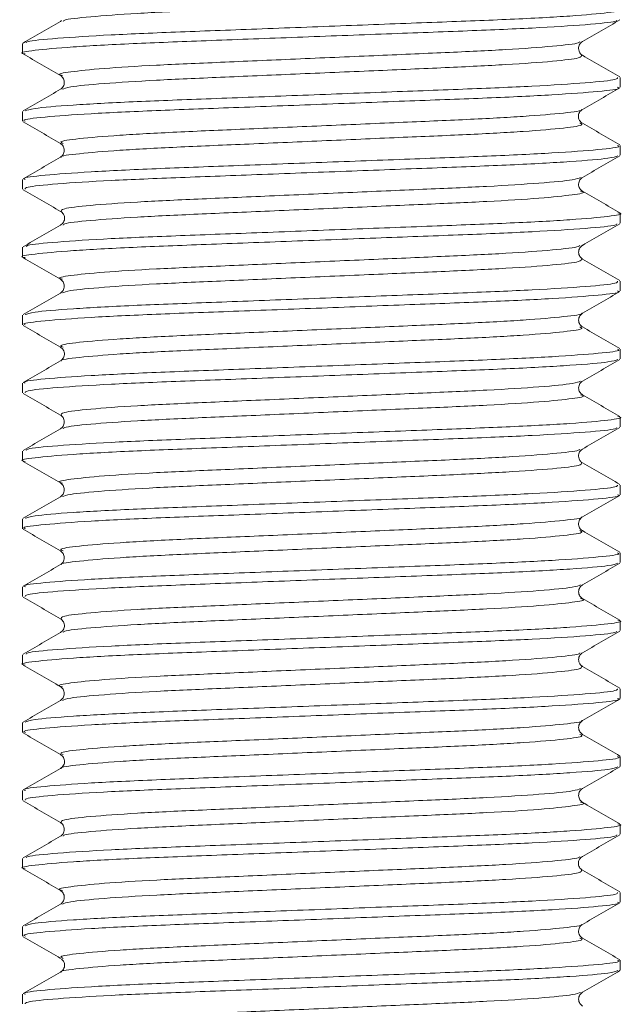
# Model space of a CAD drawing. Header units: millimetres. Extents: x 0 to 210, y 0 to 297.
# Tile 20 of 22: x 108 to 115, y 261 to 274. Entities that reach past the tile are written whole.
import ezdxf

# ---------------------------------------------------------------- set-up
doc = ezdxf.new("R2010")
doc.units = ezdxf.units.MM

msp = doc.modelspace()

# ---------------------------------------------------------------- linework, layer by layer
at = {"color": 179, "linetype": 'Continuous', "lineweight": 15}
for p, q in [((108.43, 273.536), (108.416, 273.524)), ((107.951, 273.251), (107.951, 273.131)), ((115.284, 272.715), (115.284, 272.834)), ((107.951, 272.418), (107.951, 272.298)), ((115.284, 271.881), (115.284, 272.001)), ((107.951, 271.584), (107.951, 271.465)), ((115.284, 271.048), (115.284, 271.168)), ((107.951, 270.751), (107.951, 270.631)), ((115.284, 270.215), (115.284, 270.334)), ((107.951, 269.918), (107.951, 269.798)), ((115.284, 269.381), (115.284, 269.501)), ((107.951, 269.084), (107.951, 268.965)), ((115.284, 268.548), (115.284, 268.668)), ((107.951, 268.251), (107.951, 268.131)), ((115.284, 267.715), (115.284, 267.834)), ((107.951, 267.418), (107.951, 267.298)), ((115.284, 266.881), (115.284, 267.001)), ((107.951, 266.584), (107.951, 266.465)), ((115.284, 266.048), (115.284, 266.168)), ((107.951, 265.751), (107.951, 265.631)), ((115.284, 265.215), (115.284, 265.334)), ((107.951, 264.918), (107.951, 264.798)), ((115.284, 264.381), (115.284, 264.501)), ((107.951, 264.084), (107.951, 263.965)), ((115.284, 263.548), (115.284, 263.668)), ((107.951, 263.251), (107.951, 263.131)), ((115.284, 262.715), (115.284, 262.834)), ((107.951, 262.418), (107.951, 262.298)), ((115.284, 261.881), (115.284, 262.001)), ((107.951, 261.584), (107.951, 261.465))]:
    msp.add_line(p, q, dxfattribs=at)
for points, knots in [([(114.796, 273.941), (114.808, 273.938), (114.872, 273.923), (114.72, 273.895), (114.33, 273.854), (113.681, 273.813), (112.868, 273.778), (111.942, 273.738), (110.981, 273.696), (110.086, 273.658), (109.317, 273.622), (108.756, 273.58), (108.455, 273.547), (108.45, 273.529), (108.448, 273.524)], [0, 0, 0, 0, 0.020855, 0.113247, 0.208866, 0.303554, 0.394692, 0.489003, 0.584733, 0.677695, 0.769584, 0.865044, 0.960043, 1, 1, 1, 1]), ([(107.995, 273.259), (107.996, 273.264), (108.002, 273.282), (108.347, 273.316), (108.989, 273.358), (109.867, 273.394), (110.89, 273.432), (111.988, 273.474), (113.046, 273.514), (113.976, 273.549), (114.717, 273.589), (115.162, 273.631), (115.336, 273.658), (115.265, 273.673), (115.253, 273.675)], [0, 0, 0, 0, 0.0424303, 0.1374008, 0.232832, 0.3246964, 0.4176329, 0.5133336, 0.607617, 0.6987309, 0.7933908, 0.8889814, 0.9813486, 1, 1, 1, 1]), ([(115.241, 273.54), (115.239, 273.535), (115.234, 273.517), (114.891, 273.483), (114.251, 273.442), (113.373, 273.405), (112.351, 273.368), (111.253, 273.326), (110.195, 273.286), (109.264, 273.251), (108.521, 273.21), (108.074, 273.168), (107.9, 273.141), (107.97, 273.126), (107.983, 273.124)], [0, 0, 0, 0, 0.041894, 0.136853, 0.232294, 0.324181, 0.417095, 0.512793, 0.607096, 0.698208, 0.792854, 0.888453, 0.980847, 1, 1, 1, 1]), ([(108.416, 273.524), (108.34, 273.479), (108.187, 273.391), (108.034, 273.303), (107.957, 273.258)], [0, 0, 0, 0, 0.49995, 1, 1, 1, 1]), ([(114.819, 273.275), (114.896, 273.32), (115.049, 273.408), (115.202, 273.497), (115.278, 273.541)], [0, 0, 0, 0, 0.499949, 1, 1, 1, 1]), ([(114.787, 273.275), (114.786, 273.27), (114.781, 273.253), (114.482, 273.219), (113.922, 273.177), (113.154, 273.141), (112.259, 273.103), (111.299, 273.061), (110.372, 273.021), (109.558, 272.986), (108.908, 272.946), (108.516, 272.904), (108.364, 272.877), (108.428, 272.861), (108.44, 272.858)], [0, 0, 0, 0, 0.039411, 0.134399, 0.229869, 0.321781, 0.414721, 0.510449, 0.60478, 0.695916, 0.790591, 0.886218, 0.978639, 1, 1, 1, 1]), ([(114.819, 273.107), (114.809, 273.114), (114.791, 273.127), (114.767, 273.181), (114.78, 273.244), (114.807, 273.266), (114.819, 273.275)], [0, 0, 0, 0, 0.337951, 0.605987, 0.819468, 1, 1, 1, 1]), ([(107.957, 273.124), (108.034, 273.08), (108.187, 272.991), (108.34, 272.903), (108.416, 272.859)], [0, 0, 0, 0, 0.500051, 1, 1, 1, 1]), ([(114.808, 273.107), (114.81, 273.097), (114.816, 273.074), (114.488, 273.034), (113.92, 272.993), (113.154, 272.956), (112.259, 272.918), (111.298, 272.877), (110.373, 272.837), (109.555, 272.802), (108.918, 272.761), (108.513, 272.722), (108.462, 272.7), (108.439, 272.691)], [0, 0, 0, 0, 0.0822564, 0.1771761, 0.2725783, 0.364424, 0.4572978, 0.5529576, 0.6472205, 0.7382923, 0.832899, 0.9284581, 1, 1, 1, 1]), ([(115.278, 272.842), (115.202, 272.886), (115.049, 272.974), (114.896, 273.063), (114.819, 273.107)], [0, 0, 0, 0, 0.50005, 1, 1, 1, 1]), ([(108.416, 272.859), (108.426, 272.852), (108.443, 272.84), (108.469, 272.786), (108.456, 272.722), (108.429, 272.7), (108.416, 272.69)], [0, 0, 0, 0, 0.352089, 0.620518, 0.828257, 1, 1, 1, 1]), ([(107.982, 272.425), (108.008, 272.435), (108.068, 272.458), (108.532, 272.497), (109.261, 272.537), (110.195, 272.572), (111.253, 272.612), (112.351, 272.654), (113.373, 272.692), (114.25, 272.728), (114.894, 272.77), (115.252, 272.806), (115.251, 272.827), (115.251, 272.834)], [0, 0, 0, 0, 0.075185, 0.172618, 0.26908, 0.361941, 0.458053, 0.555588, 0.650285, 0.743935, 0.841208, 0.937989, 1, 1, 1, 1]), ([(108.416, 272.69), (108.34, 272.646), (108.187, 272.558), (108.034, 272.469), (107.957, 272.425)], [0, 0, 0, 0, 0.49995, 1, 1, 1, 1]), ([(115.251, 272.715), (115.26, 272.711), (115.298, 272.695), (115.044, 272.664), (114.497, 272.622), (113.684, 272.583), (112.704, 272.548), (111.621, 272.506), (110.538, 272.465), (109.557, 272.429), (108.742, 272.391), (108.193, 272.349), (107.938, 272.318), (107.975, 272.302), (107.984, 272.298)], [0, 0, 0, 0, 0.029899, 0.123782, 0.219546, 0.312996, 0.404492, 0.499723, 0.594966, 0.686479, 0.779904, 0.875667, 0.969572, 1, 1, 1, 1]), ([(114.819, 272.442), (114.896, 272.486), (115.049, 272.575), (115.202, 272.663), (115.278, 272.708)], [0, 0, 0, 0, 0.4999495, 1, 1, 1, 1]), ([(114.808, 272.442), (114.81, 272.441), (114.83, 272.427), (114.611, 272.399), (114.139, 272.358), (113.425, 272.319), (112.568, 272.283), (111.62, 272.242), (110.673, 272.201), (109.814, 272.165), (109.102, 272.126), (108.617, 272.085), (108.387, 272.051), (108.432, 272.032), (108.448, 272.025)], [0, 0, 0, 0, 0.008426, 0.102318, 0.198092, 0.291551, 0.383054, 0.478295, 0.573548, 0.665068, 0.758502, 0.854275, 0.948189, 1, 1, 1, 1]), ([(114.819, 272.274), (114.813, 272.278), (114.798, 272.288), (114.781, 272.31), (114.77, 272.338), (114.768, 272.369), (114.776, 272.397), (114.801, 272.433), (114.811, 272.438), (114.819, 272.442)], [0, 0, 0, 0, 0.047715, 0.101959, 0.166763, 0.250331, 0.363544, 0.517972, 1, 1, 1, 1]), ([(107.957, 272.291), (108.034, 272.247), (108.187, 272.158), (108.34, 272.07), (108.416, 272.025)], [0, 0, 0, 0, 0.50005, 1, 1, 1, 1]), ([(114.787, 272.274), (114.803, 272.267), (114.849, 272.249), (114.621, 272.215), (114.137, 272.173), (113.426, 272.134), (112.568, 272.099), (111.621, 272.057), (110.673, 272.016), (109.814, 271.98), (109.1, 271.942), (108.627, 271.9), (108.406, 271.872), (108.426, 271.858), (108.428, 271.857)], [0, 0, 0, 0, 0.0513113, 0.1452044, 0.2409805, 0.3344404, 0.4259453, 0.5211874, 0.6164418, 0.7079631, 0.8013981, 0.8971729, 0.9910884, 1, 1, 1, 1]), ([(115.278, 272.008), (115.202, 272.053), (115.049, 272.141), (114.896, 272.23), (114.819, 272.274)], [0, 0, 0, 0, 0.500051, 1, 1, 1, 1]), ([(107.984, 271.584), (107.975, 271.588), (107.938, 271.605), (108.193, 271.636), (108.742, 271.677), (109.557, 271.716), (110.538, 271.752), (111.621, 271.793), (112.704, 271.834), (113.684, 271.87), (114.497, 271.909), (115.044, 271.95), (115.298, 271.981), (115.26, 271.997), (115.251, 272.001)], [0, 0, 0, 0, 0.030428, 0.124333, 0.220096, 0.313521, 0.405034, 0.500277, 0.595508, 0.687004, 0.780454, 0.876218, 0.970101, 1, 1, 1, 1]), ([(108.416, 272.025), (108.428, 272.017), (108.45, 271.999), (108.468, 271.941), (108.45, 271.883), (108.428, 271.866), (108.416, 271.857)], [0, 0, 0, 0, 0.248558, 0.500002, 0.751444, 1, 1, 1, 1]), ([(115.253, 271.874), (115.227, 271.864), (115.169, 271.842), (114.707, 271.803), (113.979, 271.762), (113.046, 271.727), (111.989, 271.687), (110.891, 271.645), (109.867, 271.607), (108.99, 271.571), (108.344, 271.53), (107.985, 271.493), (107.984, 271.473), (107.984, 271.465)], [0, 0, 0, 0, 0.074632, 0.172057, 0.268537, 0.361401, 0.457492, 0.555031, 0.649756, 0.743381, 0.840644, 0.93744, 1, 1, 1, 1]), ([(114.819, 271.609), (114.896, 271.653), (115.049, 271.741), (115.202, 271.83), (115.278, 271.874)], [0, 0, 0, 0, 0.49995, 1, 1, 1, 1]), ([(108.416, 271.857), (108.34, 271.813), (108.187, 271.724), (108.034, 271.636), (107.957, 271.592)], [0, 0, 0, 0, 0.499949, 1, 1, 1, 1]), ([(114.796, 271.608), (114.774, 271.599), (114.723, 271.577), (114.321, 271.538), (113.684, 271.498), (112.867, 271.463), (111.943, 271.423), (110.982, 271.381), (110.086, 271.343), (109.319, 271.307), (108.75, 271.265), (108.42, 271.226), (108.425, 271.203), (108.427, 271.192)], [0, 0, 0, 0, 0.070996, 0.166548, 0.261172, 0.352247, 0.44649, 0.542154, 0.635056, 0.726878, 0.822271, 0.917206, 1, 1, 1, 1]), ([(114.819, 271.441), (114.807, 271.45), (114.78, 271.471), (114.767, 271.534), (114.791, 271.589), (114.809, 271.601), (114.819, 271.609)], [0, 0, 0, 0, 0.184472, 0.400442, 0.668559, 1, 1, 1, 1]), ([(107.957, 271.458), (108.034, 271.413), (108.187, 271.325), (108.34, 271.236), (108.416, 271.192)], [0, 0, 0, 0, 0.50005, 1, 1, 1, 1]), ([(114.796, 271.441), (114.808, 271.438), (114.872, 271.423), (114.721, 271.395), (114.33, 271.354), (113.682, 271.313), (112.868, 271.278), (111.942, 271.238), (110.982, 271.196), (110.086, 271.158), (109.317, 271.122), (108.756, 271.08), (108.455, 271.047), (108.45, 271.029), (108.448, 271.024)], [0, 0, 0, 0, 0.02076, 0.113151, 0.208772, 0.303464, 0.394604, 0.488915, 0.584647, 0.677615, 0.769503, 0.864964, 0.959967, 1, 1, 1, 1]), ([(115.278, 271.175), (115.202, 271.219), (115.049, 271.308), (114.896, 271.396), (114.819, 271.44)], [0, 0, 0, 0, 0.500051, 1, 1, 1, 1]), ([(107.995, 270.759), (107.997, 270.764), (108.002, 270.782), (108.348, 270.816), (108.989, 270.858), (109.868, 270.894), (110.891, 270.932), (111.989, 270.974), (113.047, 271.014), (113.976, 271.049), (114.718, 271.089), (115.163, 271.131), (115.336, 271.158), (115.265, 271.173), (115.253, 271.175)], [0, 0, 0, 0, 0.042508, 0.137483, 0.232915, 0.324779, 0.417721, 0.513424, 0.607708, 0.698824, 0.793488, 0.88908, 0.981446, 1, 1, 1, 1]), ([(108.416, 271.192), (108.424, 271.188), (108.434, 271.184), (108.459, 271.147), (108.467, 271.119), (108.466, 271.089), (108.455, 271.06), (108.437, 271.038), (108.423, 271.028), (108.416, 271.024)], [0, 0, 0, 0, 0.489266, 0.644218, 0.756285, 0.837703, 0.900298, 0.953049, 1, 1, 1, 1]), ([(115.241, 271.04), (115.239, 271.035), (115.235, 271.017), (114.891, 270.983), (114.251, 270.942), (113.374, 270.905), (112.351, 270.868), (111.254, 270.826), (110.195, 270.786), (109.264, 270.751), (108.522, 270.71), (108.075, 270.668), (107.9, 270.641), (107.97, 270.626), (107.983, 270.624)], [0, 0, 0, 0, 0.041895, 0.13685, 0.232291, 0.324177, 0.417086, 0.512782, 0.607085, 0.698195, 0.792837, 0.888434, 0.98083, 1, 1, 1, 1]), ([(114.819, 270.775), (114.896, 270.82), (115.049, 270.908), (115.202, 270.997), (115.278, 271.041)], [0, 0, 0, 0, 0.4999495, 1, 1, 1, 1]), ([(108.416, 271.024), (108.34, 270.979), (108.187, 270.891), (108.034, 270.803), (107.957, 270.758)], [0, 0, 0, 0, 0.499949, 1, 1, 1, 1]), ([(114.787, 270.775), (114.786, 270.77), (114.781, 270.753), (114.482, 270.719), (113.922, 270.677), (113.155, 270.641), (112.26, 270.603), (111.299, 270.561), (110.373, 270.521), (109.558, 270.486), (108.909, 270.446), (108.516, 270.404), (108.364, 270.377), (108.428, 270.361), (108.44, 270.358)], [0, 0, 0, 0, 0.039416, 0.1344, 0.229869, 0.321781, 0.414716, 0.510441, 0.604772, 0.695906, 0.790577, 0.886203, 0.978624, 1, 1, 1, 1]), ([(114.82, 270.607), (114.808, 270.616), (114.785, 270.633), (114.767, 270.691), (114.785, 270.749), (114.808, 270.767), (114.82, 270.776)], [0, 0, 0, 0, 0.248396, 0.500013, 0.751617, 1, 1, 1, 1]), ([(107.957, 270.624), (108.034, 270.58), (108.187, 270.491), (108.34, 270.403), (108.416, 270.359)], [0, 0, 0, 0, 0.50005, 1, 1, 1, 1]), ([(114.808, 270.607), (114.81, 270.597), (114.816, 270.574), (114.488, 270.534), (113.921, 270.493), (113.155, 270.456), (112.26, 270.418), (111.299, 270.377), (110.374, 270.337), (109.556, 270.302), (108.918, 270.261), (108.514, 270.222), (108.462, 270.2), (108.439, 270.191)], [0, 0, 0, 0, 0.0821898, 0.1771077, 0.2725109, 0.3643593, 0.4572299, 0.5528891, 0.6471544, 0.7382258, 0.8328303, 0.9283902, 1, 1, 1, 1]), ([(115.278, 270.342), (115.202, 270.386), (115.049, 270.474), (114.896, 270.563), (114.819, 270.607)], [0, 0, 0, 0, 0.500051, 1, 1, 1, 1]), ([(107.982, 269.925), (108.008, 269.935), (108.068, 269.958), (108.532, 269.997), (109.262, 270.037), (110.196, 270.072), (111.254, 270.112), (112.351, 270.154), (113.374, 270.192), (114.25, 270.228), (114.894, 270.27), (115.252, 270.306), (115.251, 270.327), (115.251, 270.334)], [0, 0, 0, 0, 0.075254, 0.172688, 0.269147, 0.362008, 0.458122, 0.555656, 0.650349, 0.744001, 0.841275, 0.938054, 1, 1, 1, 1]), ([(108.416, 270.359), (108.427, 270.35), (108.45, 270.332), (108.468, 270.275), (108.45, 270.217), (108.427, 270.199), (108.416, 270.19)], [0, 0, 0, 0, 0.248322, 0.500006, 0.751685, 1, 1, 1, 1]), ([(108.416, 270.19), (108.34, 270.146), (108.187, 270.058), (108.034, 269.969), (107.957, 269.925)], [0, 0, 0, 0, 0.4999495, 1, 1, 1, 1]), ([(115.251, 270.215), (115.26, 270.211), (115.298, 270.195), (115.045, 270.164), (114.498, 270.122), (113.684, 270.083), (112.704, 270.048), (111.622, 270.006), (110.538, 269.965), (109.557, 269.93), (108.743, 269.891), (108.194, 269.849), (107.938, 269.818), (107.975, 269.802), (107.984, 269.798)], [0, 0, 0, 0, 0.029836, 0.123717, 0.219481, 0.312934, 0.404429, 0.499658, 0.594902, 0.686417, 0.77984, 0.875602, 0.96951, 1, 1, 1, 1]), ([(114.819, 269.942), (114.896, 269.986), (115.049, 270.075), (115.202, 270.163), (115.278, 270.208)], [0, 0, 0, 0, 0.49995, 1, 1, 1, 1]), ([(114.808, 269.942), (114.81, 269.941), (114.831, 269.928), (114.611, 269.9), (114.14, 269.858), (113.426, 269.819), (112.569, 269.783), (111.621, 269.742), (110.673, 269.701), (109.814, 269.665), (109.103, 269.626), (108.617, 269.585), (108.387, 269.551), (108.432, 269.532), (108.448, 269.525)], [0, 0, 0, 0, 0.008385, 0.102273, 0.198046, 0.291506, 0.383006, 0.478244, 0.573497, 0.665017, 0.758446, 0.854218, 0.948133, 1, 1, 1, 1]), ([(114.819, 269.774), (114.808, 269.782), (114.785, 269.8), (114.767, 269.858), (114.785, 269.916), (114.808, 269.933), (114.819, 269.942)], [0, 0, 0, 0, 0.248476, 0.499984, 0.751508, 1, 1, 1, 1]), ([(107.957, 269.791), (108.034, 269.747), (108.187, 269.658), (108.34, 269.57), (108.416, 269.525)], [0, 0, 0, 0, 0.5000505, 1, 1, 1, 1]), ([(114.787, 269.774), (114.803, 269.767), (114.849, 269.749), (114.621, 269.715), (114.137, 269.673), (113.427, 269.634), (112.569, 269.599), (111.621, 269.557), (110.673, 269.516), (109.815, 269.48), (109.1, 269.442), (108.627, 269.4), (108.406, 269.372), (108.426, 269.358), (108.428, 269.357)], [0, 0, 0, 0, 0.051213, 0.1451, 0.240874, 0.334334, 0.425834, 0.521072, 0.616325, 0.707845, 0.801275, 0.897047, 0.990962, 1, 1, 1, 1]), ([(115.278, 269.508), (115.202, 269.553), (115.049, 269.641), (114.896, 269.729), (114.819, 269.774)], [0, 0, 0, 0, 0.50005, 1, 1, 1, 1]), ([(107.984, 269.084), (107.975, 269.088), (107.938, 269.105), (108.194, 269.136), (108.743, 269.177), (109.557, 269.216), (110.538, 269.252), (111.622, 269.293), (112.704, 269.334), (113.684, 269.37), (114.498, 269.409), (115.045, 269.45), (115.298, 269.481), (115.26, 269.497), (115.251, 269.501)], [0, 0, 0, 0, 0.03049, 0.124398, 0.22016, 0.313583, 0.405098, 0.500342, 0.595571, 0.687066, 0.780519, 0.876283, 0.970164, 1, 1, 1, 1]), ([(108.416, 269.525), (108.429, 269.515), (108.45, 269.498), (108.463, 269.464), (108.466, 269.42), (108.44, 269.371), (108.425, 269.362), (108.416, 269.357)], [0, 0, 0, 0, 0.13805, 0.222773, 0.323201, 0.592764, 1, 1, 1, 1]), ([(108.416, 269.357), (108.34, 269.313), (108.187, 269.224), (108.034, 269.136), (107.957, 269.092)], [0, 0, 0, 0, 0.499949, 1, 1, 1, 1]), ([(115.253, 269.374), (115.227, 269.364), (115.169, 269.342), (114.707, 269.303), (113.98, 269.262), (113.047, 269.227), (111.99, 269.187), (110.892, 269.145), (109.868, 269.107), (108.991, 269.071), (108.345, 269.03), (107.985, 268.993), (107.984, 268.973), (107.984, 268.965)], [0, 0, 0, 0, 0.074579, 0.172002, 0.268483, 0.361346, 0.457434, 0.554972, 0.649698, 0.74332, 0.84058, 0.937376, 1, 1, 1, 1]), ([(114.819, 269.109), (114.896, 269.153), (115.049, 269.241), (115.202, 269.33), (115.278, 269.374)], [0, 0, 0, 0, 0.499949, 1, 1, 1, 1]), ([(114.796, 269.108), (114.774, 269.099), (114.723, 269.077), (114.321, 269.038), (113.685, 268.998), (112.868, 268.963), (111.943, 268.923), (110.982, 268.881), (110.086, 268.843), (109.319, 268.807), (108.751, 268.765), (108.42, 268.726), (108.425, 268.703), (108.427, 268.692)], [0, 0, 0, 0, 0.070943, 0.166496, 0.261124, 0.352201, 0.446443, 0.542108, 0.635014, 0.726836, 0.822229, 0.917166, 1, 1, 1, 1]), ([(114.819, 268.941), (114.807, 268.95), (114.783, 268.969), (114.767, 269.029), (114.787, 269.085), (114.808, 269.1), (114.819, 269.109)], [0, 0, 0, 0, 0.220027, 0.45725, 0.719136, 1, 1, 1, 1]), ([(107.957, 268.958), (108.034, 268.913), (108.187, 268.825), (108.34, 268.736), (108.416, 268.692)], [0, 0, 0, 0, 0.500051, 1, 1, 1, 1]), ([(114.796, 268.941), (114.808, 268.938), (114.872, 268.923), (114.721, 268.895), (114.331, 268.854), (113.682, 268.813), (112.869, 268.778), (111.943, 268.738), (110.982, 268.696), (110.087, 268.658), (109.318, 268.622), (108.757, 268.581), (108.456, 268.547), (108.45, 268.529), (108.448, 268.524)], [0, 0, 0, 0, 0.020738, 0.113127, 0.208748, 0.303443, 0.394584, 0.488894, 0.584628, 0.677599, 0.769486, 0.864947, 0.959952, 1, 1, 1, 1]), ([(115.278, 268.675), (115.202, 268.719), (115.049, 268.808), (114.896, 268.896), (114.819, 268.94)], [0, 0, 0, 0, 0.5000504, 1, 1, 1, 1]), ([(107.995, 268.259), (107.997, 268.264), (108.002, 268.282), (108.348, 268.316), (108.99, 268.358), (109.868, 268.394), (110.892, 268.432), (111.989, 268.474), (113.047, 268.514), (113.977, 268.549), (114.718, 268.589), (115.163, 268.631), (115.336, 268.658), (115.265, 268.673), (115.253, 268.675)], [0, 0, 0, 0, 0.042521, 0.137498, 0.23293, 0.324792, 0.417738, 0.513443, 0.607724, 0.698842, 0.793509, 0.889101, 0.981464, 1, 1, 1, 1]), ([(108.416, 268.692), (108.428, 268.683), (108.45, 268.666), (108.468, 268.608), (108.45, 268.55), (108.428, 268.532), (108.416, 268.524)], [0, 0, 0, 0, 0.2485573, 0.4999965, 0.7514392, 1, 1, 1, 1]), ([(115.241, 268.54), (115.239, 268.535), (115.235, 268.517), (114.891, 268.483), (114.252, 268.442), (113.375, 268.406), (112.352, 268.368), (111.255, 268.326), (110.196, 268.286), (109.265, 268.251), (108.522, 268.21), (108.075, 268.168), (107.9, 268.141), (107.971, 268.126), (107.983, 268.124)], [0, 0, 0, 0, 0.041872, 0.136816, 0.232247, 0.324127, 0.417023, 0.512709, 0.607005, 0.698105, 0.792735, 0.888323, 0.980713, 1, 1, 1, 1]), ([(108.416, 268.524), (108.34, 268.48), (108.187, 268.391), (108.034, 268.303), (107.957, 268.258)], [0, 0, 0, 0, 0.499949, 1, 1, 1, 1]), ([(114.819, 268.275), (114.896, 268.32), (115.049, 268.408), (115.202, 268.497), (115.278, 268.541)], [0, 0, 0, 0, 0.499949, 1, 1, 1, 1]), ([(114.787, 268.275), (114.786, 268.27), (114.781, 268.253), (114.482, 268.219), (113.923, 268.177), (113.155, 268.141), (112.26, 268.103), (111.3, 268.061), (110.374, 268.021), (109.559, 267.986), (108.909, 267.946), (108.517, 267.904), (108.364, 267.877), (108.428, 267.861), (108.44, 267.858)], [0, 0, 0, 0, 0.03939, 0.134362, 0.229822, 0.321728, 0.41465, 0.510365, 0.604688, 0.695812, 0.79047, 0.886087, 0.978503, 1, 1, 1, 1]), ([(114.819, 268.107), (114.811, 268.112), (114.796, 268.12), (114.769, 268.169), (114.772, 268.214), (114.785, 268.248), (114.806, 268.265), (114.819, 268.275)], [0, 0, 0, 0, 0.418649, 0.687776, 0.786098, 0.868133, 1, 1, 1, 1]), ([(107.957, 268.124), (108.034, 268.08), (108.187, 267.991), (108.34, 267.903), (108.416, 267.859)], [0, 0, 0, 0, 0.500051, 1, 1, 1, 1]), ([(114.807, 268.107), (114.81, 268.097), (114.816, 268.074), (114.488, 268.034), (113.921, 267.993), (113.156, 267.956), (112.26, 267.918), (111.3, 267.877), (110.374, 267.837), (109.556, 267.802), (108.918, 267.761), (108.514, 267.722), (108.462, 267.7), (108.439, 267.691)], [0, 0, 0, 0, 0.082189, 0.177095, 0.27249, 0.364332, 0.457189, 0.552838, 0.647096, 0.738158, 0.832751, 0.928302, 1, 1, 1, 1]), ([(115.278, 267.842), (115.202, 267.886), (115.049, 267.974), (114.896, 268.063), (114.819, 268.107)], [0, 0, 0, 0, 0.5000506, 1, 1, 1, 1]), ([(107.982, 267.425), (108.008, 267.435), (108.068, 267.458), (108.533, 267.497), (109.262, 267.537), (110.197, 267.572), (111.254, 267.612), (112.352, 267.654), (113.375, 267.692), (114.251, 267.728), (114.895, 267.77), (115.252, 267.806), (115.251, 267.827), (115.251, 267.834)], [0, 0, 0, 0, 0.075353, 0.172783, 0.269237, 0.362094, 0.458207, 0.555737, 0.650424, 0.744075, 0.841347, 0.93812, 1, 1, 1, 1]), ([(108.416, 267.859), (108.427, 267.85), (108.45, 267.833), (108.468, 267.776), (108.451, 267.717), (108.428, 267.699), (108.416, 267.69)], [0, 0, 0, 0, 0.2563061, 0.5108543, 0.7589621, 1, 1, 1, 1]), ([(108.416, 267.69), (108.34, 267.646), (108.187, 267.558), (108.034, 267.469), (107.957, 267.425)], [0, 0, 0, 0, 0.4999494, 1, 1, 1, 1]), ([(115.251, 267.715), (115.26, 267.711), (115.298, 267.695), (115.045, 267.664), (114.498, 267.622), (113.685, 267.583), (112.705, 267.548), (111.622, 267.506), (110.539, 267.465), (109.558, 267.43), (108.743, 267.391), (108.194, 267.349), (107.938, 267.318), (107.975, 267.302), (107.985, 267.298)], [0, 0, 0, 0, 0.029774, 0.123652, 0.219416, 0.312872, 0.404365, 0.499593, 0.594839, 0.686356, 0.779775, 0.875537, 0.969448, 1, 1, 1, 1]), ([(114.819, 267.442), (114.896, 267.486), (115.049, 267.575), (115.202, 267.663), (115.278, 267.707)], [0, 0, 0, 0, 0.499949, 1, 1, 1, 1]), ([(114.808, 267.442), (114.81, 267.441), (114.831, 267.428), (114.611, 267.4), (114.14, 267.358), (113.427, 267.319), (112.569, 267.283), (111.622, 267.242), (110.674, 267.201), (109.815, 267.165), (109.103, 267.126), (108.617, 267.085), (108.387, 267.051), (108.432, 267.032), (108.448, 267.025)], [0, 0, 0, 0, 0.0082848, 0.1021715, 0.1979469, 0.2914115, 0.3829115, 0.4781497, 0.5734059, 0.6649301, 0.7583582, 0.8541316, 0.9480514, 1, 1, 1, 1]), ([(114.819, 267.274), (114.813, 267.278), (114.799, 267.287), (114.783, 267.309), (114.772, 267.336), (114.769, 267.381), (114.797, 267.429), (114.811, 267.437), (114.819, 267.442)], [0, 0, 0, 0, 0.058925, 0.126031, 0.205126, 0.301155, 0.570116, 1, 1, 1, 1]), ([(107.957, 267.291), (108.034, 267.247), (108.187, 267.158), (108.34, 267.07), (108.416, 267.025)], [0, 0, 0, 0, 0.50005, 1, 1, 1, 1]), ([(114.787, 267.274), (114.803, 267.267), (114.849, 267.249), (114.621, 267.215), (114.137, 267.173), (113.427, 267.134), (112.569, 267.099), (111.622, 267.057), (110.674, 267.016), (109.816, 266.98), (109.101, 266.942), (108.627, 266.9), (108.406, 266.872), (108.426, 266.858), (108.428, 266.857)], [0, 0, 0, 0, 0.051141, 0.1450266, 0.2408008, 0.3342644, 0.4257632, 0.5210003, 0.6162553, 0.7077784, 0.8012054, 0.8969776, 0.9908963, 1, 1, 1, 1]), ([(115.278, 267.008), (115.202, 267.053), (115.049, 267.141), (114.896, 267.229), (114.819, 267.274)], [0, 0, 0, 0, 0.500051, 1, 1, 1, 1]), ([(107.985, 266.584), (107.975, 266.588), (107.938, 266.605), (108.194, 266.636), (108.743, 266.677), (109.558, 266.716), (110.539, 266.752), (111.622, 266.793), (112.705, 266.834), (113.685, 266.87), (114.498, 266.909), (115.045, 266.951), (115.298, 266.981), (115.26, 266.997), (115.251, 267.001)], [0, 0, 0, 0, 0.030552, 0.124463, 0.220225, 0.313644, 0.405161, 0.500407, 0.595635, 0.687128, 0.780584, 0.876348, 0.970226, 1, 1, 1, 1]), ([(108.416, 267.025), (108.428, 267.017), (108.45, 266.999), (108.468, 266.941), (108.45, 266.883), (108.428, 266.866), (108.416, 266.857)], [0, 0, 0, 0, 0.2485604, 0.5000033, 0.7514429, 1, 1, 1, 1]), ([(108.416, 266.857), (108.34, 266.813), (108.187, 266.724), (108.034, 266.636), (107.957, 266.592)], [0, 0, 0, 0, 0.499949, 1, 1, 1, 1]), ([(115.253, 266.874), (115.227, 266.864), (115.169, 266.842), (114.708, 266.803), (113.98, 266.762), (113.047, 266.727), (111.99, 266.687), (110.892, 266.645), (109.869, 266.607), (108.991, 266.571), (108.345, 266.53), (107.985, 266.493), (107.984, 266.473), (107.984, 266.465)], [0, 0, 0, 0, 0.074499, 0.171923, 0.268407, 0.361272, 0.457359, 0.554899, 0.64963, 0.743251, 0.840511, 0.937311, 1, 1, 1, 1]), ([(114.819, 266.609), (114.896, 266.653), (115.049, 266.741), (115.202, 266.83), (115.278, 266.874)], [0, 0, 0, 0, 0.49995, 1, 1, 1, 1]), ([(114.796, 266.608), (114.774, 266.599), (114.723, 266.577), (114.322, 266.538), (113.685, 266.498), (112.869, 266.463), (111.944, 266.423), (110.983, 266.381), (110.087, 266.343), (109.32, 266.307), (108.751, 266.265), (108.42, 266.226), (108.425, 266.203), (108.427, 266.192)], [0, 0, 0, 0, 0.070866, 0.166417, 0.261045, 0.352121, 0.446359, 0.542024, 0.634931, 0.726748, 0.822138, 0.917076, 1, 1, 1, 1]), ([(114.819, 266.441), (114.808, 266.449), (114.786, 266.466), (114.767, 266.522), (114.784, 266.581), (114.808, 266.6), (114.819, 266.609)], [0, 0, 0, 0, 0.264036, 0.521178, 0.765822, 1, 1, 1, 1]), ([(107.957, 266.458), (108.034, 266.413), (108.187, 266.325), (108.34, 266.236), (108.416, 266.192)], [0, 0, 0, 0, 0.500051, 1, 1, 1, 1]), ([(114.796, 266.441), (114.808, 266.438), (114.872, 266.423), (114.721, 266.395), (114.331, 266.354), (113.683, 266.313), (112.869, 266.278), (111.944, 266.238), (110.983, 266.196), (110.087, 266.158), (109.318, 266.122), (108.757, 266.081), (108.456, 266.047), (108.45, 266.029), (108.448, 266.024)], [0, 0, 0, 0, 0.02067, 0.113052, 0.208669, 0.303363, 0.394503, 0.488806, 0.584538, 0.67751, 0.769391, 0.864848, 0.959852, 1, 1, 1, 1]), ([(115.278, 266.175), (115.202, 266.219), (115.049, 266.308), (114.896, 266.396), (114.819, 266.44)], [0, 0, 0, 0, 0.5000505, 1, 1, 1, 1]), ([(107.995, 265.759), (107.997, 265.764), (108.002, 265.782), (108.348, 265.816), (108.99, 265.858), (109.869, 265.894), (110.892, 265.932), (111.99, 265.974), (113.048, 266.014), (113.978, 266.049), (114.718, 266.089), (115.163, 266.131), (115.336, 266.158), (115.265, 266.173), (115.253, 266.175)], [0, 0, 0, 0, 0.042619, 0.137595, 0.233023, 0.32488, 0.417826, 0.513528, 0.607805, 0.69892, 0.793586, 0.889175, 0.981532, 1, 1, 1, 1]), ([(108.416, 266.192), (108.425, 266.187), (108.439, 266.179), (108.466, 266.13), (108.463, 266.086), (108.45, 266.051), (108.429, 266.034), (108.416, 266.024)], [0, 0, 0, 0, 0.420709, 0.69035, 0.788264, 0.869651, 1, 1, 1, 1]), ([(115.241, 266.04), (115.239, 266.035), (115.235, 266.017), (114.892, 265.983), (114.252, 265.942), (113.375, 265.906), (112.353, 265.868), (111.255, 265.826), (110.197, 265.786), (109.266, 265.751), (108.523, 265.71), (108.075, 265.668), (107.9, 265.641), (107.971, 265.626), (107.983, 265.624)], [0, 0, 0, 0, 0.041769, 0.136721, 0.232163, 0.324056, 0.416958, 0.512653, 0.60696, 0.69807, 0.792708, 0.888306, 0.980709, 1, 1, 1, 1]), ([(108.416, 266.024), (108.34, 265.979), (108.187, 265.891), (108.034, 265.803), (107.957, 265.758)], [0, 0, 0, 0, 0.49995, 1, 1, 1, 1]), ([(114.819, 265.775), (114.896, 265.82), (115.049, 265.908), (115.202, 265.997), (115.278, 266.041)], [0, 0, 0, 0, 0.49995, 1, 1, 1, 1]), ([(114.787, 265.775), (114.786, 265.77), (114.781, 265.753), (114.482, 265.719), (113.923, 265.677), (113.156, 265.641), (112.261, 265.603), (111.301, 265.562), (110.374, 265.521), (109.559, 265.486), (108.909, 265.446), (108.517, 265.404), (108.364, 265.377), (108.428, 265.361), (108.44, 265.358)], [0, 0, 0, 0, 0.039289, 0.134269, 0.22974, 0.321658, 0.414586, 0.510311, 0.604646, 0.69578, 0.790446, 0.886074, 0.978502, 1, 1, 1, 1]), ([(114.819, 265.607), (114.808, 265.616), (114.785, 265.633), (114.767, 265.691), (114.785, 265.749), (114.808, 265.767), (114.819, 265.775)], [0, 0, 0, 0, 0.248478, 0.500016, 0.751537, 1, 1, 1, 1]), ([(107.957, 265.624), (108.034, 265.58), (108.187, 265.491), (108.34, 265.403), (108.416, 265.359)], [0, 0, 0, 0, 0.50005, 1, 1, 1, 1]), ([(114.807, 265.607), (114.81, 265.597), (114.816, 265.574), (114.488, 265.534), (113.922, 265.493), (113.156, 265.456), (112.261, 265.419), (111.3, 265.377), (110.375, 265.337), (109.557, 265.302), (108.919, 265.261), (108.514, 265.222), (108.462, 265.2), (108.439, 265.191)], [0, 0, 0, 0, 0.082065, 0.17698, 0.272386, 0.36424, 0.457105, 0.552764, 0.647034, 0.738106, 0.832707, 0.928269, 1, 1, 1, 1]), ([(115.278, 265.342), (115.202, 265.386), (115.049, 265.474), (114.896, 265.563), (114.819, 265.607)], [0, 0, 0, 0, 0.50005, 1, 1, 1, 1]), ([(108.416, 265.359), (108.427, 265.35), (108.45, 265.333), (108.468, 265.275), (108.45, 265.217), (108.427, 265.199), (108.416, 265.19)], [0, 0, 0, 0, 0.248302, 0.499995, 0.751694, 1, 1, 1, 1]), ([(107.982, 264.925), (108.008, 264.935), (108.068, 264.958), (108.533, 264.997), (109.263, 265.037), (110.197, 265.072), (111.255, 265.112), (112.353, 265.154), (113.375, 265.192), (114.251, 265.228), (114.895, 265.27), (115.252, 265.306), (115.251, 265.327), (115.251, 265.334)], [0, 0, 0, 0, 0.075378, 0.172813, 0.26927, 0.36213, 0.45825, 0.555784, 0.650471, 0.74413, 0.841406, 0.938182, 1, 1, 1, 1]), ([(108.416, 265.19), (108.34, 265.146), (108.187, 265.058), (108.034, 264.969), (107.957, 264.925)], [0, 0, 0, 0, 0.4999495, 1, 1, 1, 1]), ([(115.251, 265.215), (115.261, 265.211), (115.299, 265.195), (115.045, 265.164), (114.499, 265.122), (113.686, 265.083), (112.706, 265.048), (111.623, 265.006), (110.54, 264.965), (109.559, 264.93), (108.744, 264.891), (108.194, 264.849), (107.938, 264.818), (107.975, 264.802), (107.985, 264.798)], [0, 0, 0, 0, 0.029712, 0.123587, 0.219352, 0.31281, 0.404301, 0.499528, 0.594775, 0.686294, 0.77971, 0.875473, 0.969386, 1, 1, 1, 1]), ([(114.819, 264.942), (114.896, 264.986), (115.049, 265.075), (115.202, 265.163), (115.278, 265.208)], [0, 0, 0, 0, 0.49995, 1, 1, 1, 1]), ([(114.808, 264.942), (114.81, 264.941), (114.831, 264.928), (114.611, 264.9), (114.141, 264.858), (113.427, 264.819), (112.57, 264.783), (111.622, 264.742), (110.675, 264.701), (109.815, 264.665), (109.104, 264.626), (108.618, 264.585), (108.388, 264.551), (108.432, 264.532), (108.448, 264.525)], [0, 0, 0, 0, 0.008261, 0.102142, 0.197916, 0.291381, 0.382877, 0.478112, 0.573367, 0.664891, 0.758314, 0.854085, 0.948006, 1, 1, 1, 1]), ([(114.82, 264.774), (114.808, 264.782), (114.785, 264.8), (114.767, 264.858), (114.785, 264.916), (114.808, 264.933), (114.82, 264.942)], [0, 0, 0, 0, 0.248397, 0.499986, 0.75159, 1, 1, 1, 1]), ([(107.957, 264.791), (108.034, 264.747), (108.187, 264.658), (108.34, 264.57), (108.416, 264.525)], [0, 0, 0, 0, 0.500051, 1, 1, 1, 1]), ([(114.787, 264.774), (114.803, 264.767), (114.849, 264.749), (114.621, 264.715), (114.138, 264.673), (113.428, 264.634), (112.57, 264.599), (111.623, 264.557), (110.674, 264.516), (109.816, 264.48), (109.101, 264.442), (108.628, 264.4), (108.406, 264.372), (108.426, 264.358), (108.428, 264.357)], [0, 0, 0, 0, 0.051131, 0.145016, 0.240793, 0.334261, 0.42576, 0.520998, 0.616257, 0.707784, 0.80121, 0.896984, 0.990907, 1, 1, 1, 1]), ([(115.278, 264.508), (115.202, 264.553), (115.049, 264.641), (114.896, 264.73), (114.819, 264.774)], [0, 0, 0, 0, 0.500051, 1, 1, 1, 1]), ([(107.985, 264.084), (107.975, 264.088), (107.938, 264.105), (108.194, 264.136), (108.744, 264.177), (109.559, 264.216), (110.54, 264.252), (111.623, 264.293), (112.706, 264.334), (113.686, 264.37), (114.499, 264.409), (115.045, 264.451), (115.299, 264.481), (115.261, 264.497), (115.251, 264.501)], [0, 0, 0, 0, 0.030614, 0.124527, 0.22029, 0.313706, 0.405225, 0.500472, 0.595699, 0.68719, 0.780648, 0.876413, 0.970288, 1, 1, 1, 1]), ([(108.416, 264.525), (108.423, 264.521), (108.437, 264.511), (108.454, 264.489), (108.466, 264.461), (108.467, 264.431), (108.459, 264.403), (108.435, 264.366), (108.424, 264.361), (108.416, 264.357)], [0, 0, 0, 0, 0.048055, 0.10304, 0.169045, 0.253896, 0.367957, 0.522376, 1, 1, 1, 1]), ([(108.416, 264.357), (108.34, 264.313), (108.187, 264.224), (108.034, 264.136), (107.957, 264.092)], [0, 0, 0, 0, 0.499949, 1, 1, 1, 1]), ([(115.253, 264.374), (115.227, 264.364), (115.169, 264.342), (114.708, 264.303), (113.981, 264.262), (113.048, 264.227), (111.991, 264.187), (110.893, 264.145), (109.869, 264.107), (108.992, 264.071), (108.345, 264.03), (107.985, 263.993), (107.984, 263.973), (107.984, 263.965)], [0, 0, 0, 0, 0.074441, 0.171863, 0.268349, 0.361213, 0.457297, 0.554837, 0.64957, 0.743187, 0.840446, 0.937247, 1, 1, 1, 1]), ([(114.819, 264.109), (114.896, 264.153), (115.049, 264.241), (115.202, 264.33), (115.278, 264.374)], [0, 0, 0, 0, 0.499949, 1, 1, 1, 1]), ([(114.796, 264.108), (114.774, 264.099), (114.723, 264.077), (114.322, 264.038), (113.686, 263.998), (112.869, 263.963), (111.944, 263.923), (110.984, 263.881), (110.088, 263.843), (109.32, 263.807), (108.751, 263.765), (108.421, 263.726), (108.425, 263.703), (108.427, 263.692)], [0, 0, 0, 0, 0.070807, 0.166358, 0.260989, 0.352067, 0.446304, 0.54197, 0.634882, 0.726698, 0.822089, 0.91703, 1, 1, 1, 1]), ([(114.819, 263.941), (114.809, 263.948), (114.789, 263.962), (114.767, 264.017), (114.781, 264.079), (114.807, 264.099), (114.819, 264.109)], [0, 0, 0, 0, 0.314055, 0.581047, 0.804138, 1, 1, 1, 1]), ([(107.957, 263.958), (108.034, 263.913), (108.187, 263.825), (108.34, 263.736), (108.416, 263.692)], [0, 0, 0, 0, 0.500051, 1, 1, 1, 1]), ([(114.796, 263.941), (114.808, 263.938), (114.872, 263.923), (114.721, 263.895), (114.331, 263.854), (113.683, 263.813), (112.87, 263.778), (111.944, 263.738), (110.984, 263.696), (110.088, 263.658), (109.319, 263.622), (108.757, 263.581), (108.456, 263.547), (108.45, 263.529), (108.448, 263.524)], [0, 0, 0, 0, 0.020581, 0.112961, 0.20858, 0.303278, 0.394419, 0.488723, 0.584456, 0.677434, 0.769314, 0.864771, 0.959779, 1, 1, 1, 1]), ([(115.278, 263.675), (115.202, 263.719), (115.049, 263.808), (114.896, 263.896), (114.819, 263.94)], [0, 0, 0, 0, 0.500051, 1, 1, 1, 1]), ([(107.995, 263.259), (107.997, 263.264), (108.002, 263.282), (108.349, 263.316), (108.991, 263.358), (109.87, 263.394), (110.893, 263.432), (111.991, 263.474), (113.049, 263.514), (113.978, 263.549), (114.719, 263.589), (115.163, 263.631), (115.336, 263.658), (115.265, 263.673), (115.254, 263.675)], [0, 0, 0, 0, 0.042694, 0.137673, 0.233102, 0.324958, 0.41791, 0.513615, 0.607891, 0.699009, 0.793679, 0.889269, 0.981624, 1, 1, 1, 1]), ([(108.416, 263.692), (108.428, 263.683), (108.45, 263.666), (108.468, 263.608), (108.45, 263.55), (108.428, 263.532), (108.416, 263.524)], [0, 0, 0, 0, 0.248556, 0.4999976, 0.7514416, 1, 1, 1, 1]), ([(115.241, 263.54), (115.239, 263.535), (115.235, 263.517), (114.892, 263.483), (114.253, 263.442), (113.376, 263.406), (112.353, 263.368), (111.256, 263.326), (110.197, 263.286), (109.266, 263.251), (108.523, 263.21), (108.075, 263.168), (107.9, 263.141), (107.971, 263.126), (107.983, 263.124)], [0, 0, 0, 0, 0.041735, 0.136675, 0.232108, 0.323994, 0.416883, 0.512568, 0.606868, 0.697967, 0.792593, 0.888182, 0.980579, 1, 1, 1, 1]), ([(114.819, 263.275), (114.896, 263.32), (115.049, 263.408), (115.202, 263.497), (115.278, 263.541)], [0, 0, 0, 0, 0.4999494, 1, 1, 1, 1]), ([(108.416, 263.524), (108.34, 263.479), (108.187, 263.391), (108.034, 263.303), (107.957, 263.258)], [0, 0, 0, 0, 0.499949, 1, 1, 1, 1]), ([(114.787, 263.275), (114.786, 263.27), (114.781, 263.253), (114.483, 263.219), (113.924, 263.177), (113.156, 263.141), (112.262, 263.103), (111.301, 263.062), (110.375, 263.021), (109.56, 262.987), (108.91, 262.946), (108.517, 262.904), (108.364, 262.877), (108.428, 262.861), (108.44, 262.858)], [0, 0, 0, 0, 0.039251, 0.134219, 0.229682, 0.321592, 0.414508, 0.510221, 0.604549, 0.695673, 0.790327, 0.885945, 0.978367, 1, 1, 1, 1]), ([(114.819, 263.107), (114.811, 263.111), (114.8, 263.116), (114.776, 263.153), (114.769, 263.181), (114.77, 263.211), (114.781, 263.239), (114.798, 263.261), (114.813, 263.271), (114.819, 263.275)], [0, 0, 0, 0, 0.475009, 0.62903, 0.743334, 0.828864, 0.895694, 0.951395, 1, 1, 1, 1]), ([(107.957, 263.124), (108.034, 263.08), (108.187, 262.991), (108.34, 262.903), (108.416, 262.859)], [0, 0, 0, 0, 0.5000506, 1, 1, 1, 1]), ([(114.807, 263.107), (114.81, 263.097), (114.816, 263.074), (114.489, 263.034), (113.922, 262.993), (113.157, 262.956), (112.262, 262.919), (111.301, 262.877), (110.375, 262.837), (109.557, 262.802), (108.919, 262.761), (108.514, 262.722), (108.462, 262.7), (108.439, 262.691)], [0, 0, 0, 0, 0.082, 0.176913, 0.272319, 0.364175, 0.457036, 0.552693, 0.646965, 0.738036, 0.832634, 0.928196, 1, 1, 1, 1]), ([(115.278, 262.842), (115.202, 262.886), (115.049, 262.974), (114.896, 263.063), (114.819, 263.107)], [0, 0, 0, 0, 0.5000505, 1, 1, 1, 1]), ([(107.982, 262.425), (108.008, 262.435), (108.068, 262.458), (108.534, 262.497), (109.263, 262.537), (110.198, 262.572), (111.256, 262.612), (112.353, 262.654), (113.376, 262.692), (114.252, 262.728), (114.895, 262.77), (115.252, 262.806), (115.251, 262.827), (115.251, 262.834)], [0, 0, 0, 0, 0.075452, 0.172887, 0.269341, 0.3622, 0.458321, 0.555853, 0.650537, 0.744197, 0.841474, 0.938247, 1, 1, 1, 1]), ([(108.416, 262.859), (108.428, 262.849), (108.455, 262.828), (108.468, 262.765), (108.444, 262.71), (108.426, 262.697), (108.416, 262.69)], [0, 0, 0, 0, 0.181624, 0.395809, 0.663786, 1, 1, 1, 1]), ([(108.416, 262.69), (108.34, 262.646), (108.187, 262.558), (108.034, 262.469), (107.957, 262.425)], [0, 0, 0, 0, 0.4999495, 1, 1, 1, 1]), ([(115.251, 262.715), (115.261, 262.711), (115.299, 262.695), (115.045, 262.664), (114.499, 262.622), (113.686, 262.583), (112.706, 262.548), (111.624, 262.506), (110.541, 262.465), (109.559, 262.43), (108.744, 262.391), (108.194, 262.349), (107.938, 262.318), (107.975, 262.302), (107.985, 262.298)], [0, 0, 0, 0, 0.02965, 0.123522, 0.219287, 0.312749, 0.404238, 0.499463, 0.594711, 0.686232, 0.779646, 0.875408, 0.969324, 1, 1, 1, 1]), ([(114.819, 262.442), (114.896, 262.486), (115.049, 262.575), (115.202, 262.663), (115.278, 262.707)], [0, 0, 0, 0, 0.499949, 1, 1, 1, 1]), ([(114.809, 262.442), (114.81, 262.441), (114.831, 262.428), (114.611, 262.4), (114.141, 262.358), (113.428, 262.319), (112.571, 262.284), (111.623, 262.242), (110.675, 262.201), (109.816, 262.165), (109.104, 262.126), (108.618, 262.085), (108.388, 262.051), (108.432, 262.032), (108.448, 262.025)], [0, 0, 0, 0, 0.008144, 0.102025, 0.197801, 0.291271, 0.382768, 0.478003, 0.573262, 0.66479, 0.758212, 0.853985, 0.94791, 1, 1, 1, 1]), ([(114.819, 262.274), (114.807, 262.284), (114.779, 262.306), (114.767, 262.369), (114.792, 262.424), (114.809, 262.435), (114.819, 262.442)], [0, 0, 0, 0, 0.1707259, 0.3777903, 0.6462587, 1, 1, 1, 1]), ([(107.957, 262.291), (108.034, 262.247), (108.187, 262.158), (108.34, 262.07), (108.416, 262.025)], [0, 0, 0, 0, 0.500051, 1, 1, 1, 1]), ([(114.787, 262.274), (114.803, 262.267), (114.849, 262.249), (114.621, 262.215), (114.138, 262.173), (113.428, 262.134), (112.57, 262.099), (111.623, 262.057), (110.675, 262.016), (109.817, 261.98), (109.101, 261.942), (108.628, 261.9), (108.406, 261.872), (108.426, 261.858), (108.428, 261.857)], [0, 0, 0, 0, 0.0510252, 0.1449046, 0.2406781, 0.3341466, 0.4256407, 0.5208739, 0.6161309, 0.707657, 0.8010772, 0.8968481, 0.990771, 1, 1, 1, 1]), ([(115.278, 262.008), (115.202, 262.053), (115.049, 262.141), (114.896, 262.229), (114.819, 262.274)], [0, 0, 0, 0, 0.50005, 1, 1, 1, 1]), ([(107.985, 261.584), (107.975, 261.588), (107.938, 261.605), (108.194, 261.636), (108.744, 261.677), (109.559, 261.716), (110.541, 261.752), (111.624, 261.793), (112.706, 261.834), (113.686, 261.87), (114.499, 261.909), (115.045, 261.951), (115.299, 261.981), (115.261, 261.997), (115.251, 262.001)], [0, 0, 0, 0, 0.030676, 0.124592, 0.220354, 0.313768, 0.405289, 0.500537, 0.595762, 0.687251, 0.780713, 0.876478, 0.97035, 1, 1, 1, 1]), ([(108.43, 262.014), (108.434, 262.011), (108.441, 262.007), (108.459, 261.98), (108.467, 261.952), (108.466, 261.921), (108.455, 261.894), (108.437, 261.871), (108.423, 261.862), (108.416, 261.857)], [0, 0, 0, 0, 0.338858, 0.536258, 0.680807, 0.787366, 0.869944, 0.939106, 1, 1, 1, 1]), ([(108.416, 261.857), (108.34, 261.813), (108.187, 261.724), (108.034, 261.636), (107.957, 261.592)], [0, 0, 0, 0, 0.49995, 1, 1, 1, 1]), ([(115.253, 261.874), (115.227, 261.864), (115.17, 261.842), (114.708, 261.803), (113.981, 261.762), (113.049, 261.727), (111.992, 261.687), (110.894, 261.645), (109.87, 261.607), (108.992, 261.571), (108.346, 261.53), (107.985, 261.493), (107.984, 261.473), (107.984, 261.465)], [0, 0, 0, 0, 0.074359, 0.171782, 0.268272, 0.361138, 0.457221, 0.554763, 0.649502, 0.743118, 0.840377, 0.937181, 1, 1, 1, 1]), ([(114.819, 261.609), (114.896, 261.653), (115.049, 261.741), (115.202, 261.83), (115.278, 261.874)], [0, 0, 0, 0, 0.4999495, 1, 1, 1, 1]), ([(114.796, 261.608), (114.774, 261.599), (114.724, 261.577), (114.322, 261.538), (113.686, 261.498), (112.87, 261.463), (111.945, 261.423), (110.984, 261.381), (110.088, 261.343), (109.321, 261.307), (108.752, 261.265), (108.421, 261.226), (108.425, 261.203), (108.427, 261.192)], [0, 0, 0, 0, 0.070728, 0.166278, 0.260912, 0.35199, 0.446225, 0.541892, 0.634807, 0.726621, 0.82201, 0.916953, 1, 1, 1, 1]), ([(114.819, 261.44), (114.808, 261.449), (114.785, 261.467), (114.767, 261.525), (114.785, 261.582), (114.808, 261.6), (114.819, 261.609)], [0, 0, 0, 0, 0.248556, 0.499998, 0.751442, 1, 1, 1, 1])]:
    msp.add_open_spline(points, degree=3, knots=knots, dxfattribs=at)

doc.saveas('drawing.dxf')
